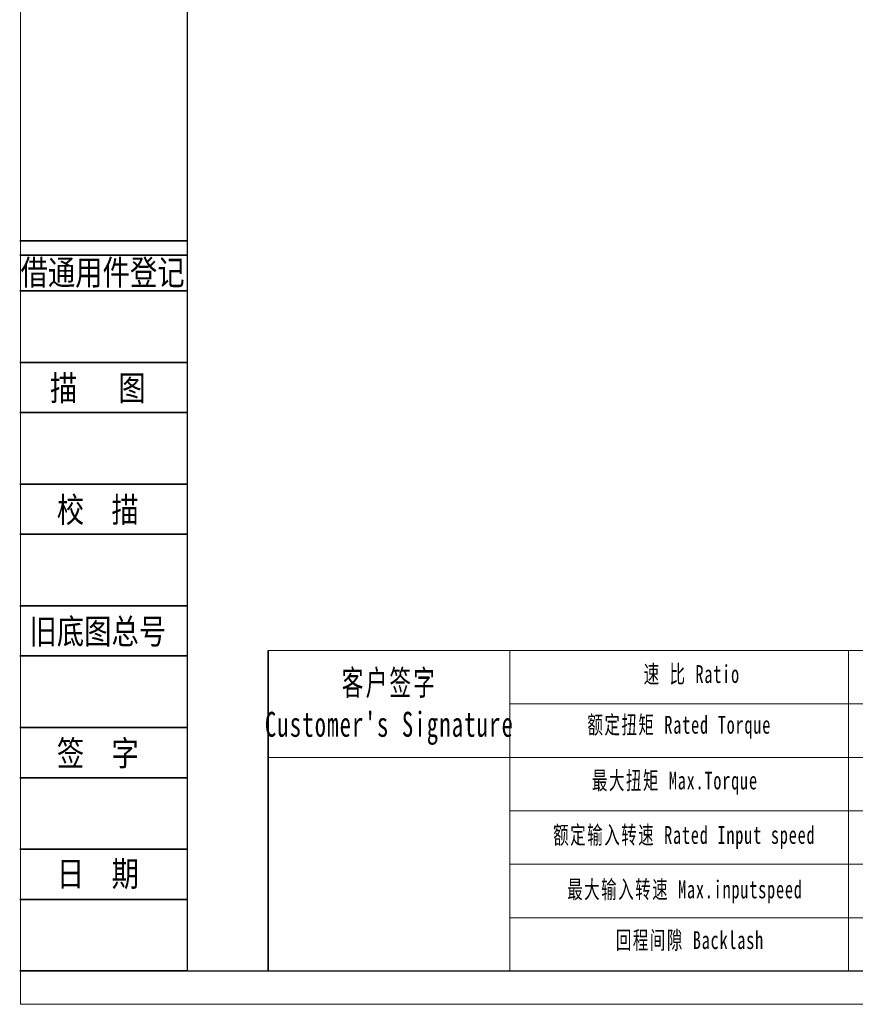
# Model space of a CAD drawing. Header units: millimetres. Extents: x 6818 to 7394, y -836 to -429.
# Tile 1 of 7: x 6818 to 6989, y -836 to -634. Entities that reach past the tile are written whole.
import ezdxf
from ezdxf.enums import TextEntityAlignment as Align

# ---------------------------------------------------------------- set-up
doc = ezdxf.new("R2010")
doc.units = ezdxf.units.MM
doc.layers.get('0').update_dxf_attribs({"lineweight": 18})
for name, color, linetype, lineweight in [('2细线层', 4, 'Continuous', 35), ('6文字层', 3, 'Continuous', 35), ('7标注层', 4, 'Continuous', 35), ('SLD-0', 7, 'Continuous', 18), ('图框_外框线', 7, 'Continuous', 18)]:
    doc.layers.add(name, color=color, linetype=linetype, lineweight=lineweight)
doc.styles.add('宋体', font='txt', dxfattribs={"width": 0.8})
doc.styles.add('标准', font='txt', dxfattribs={"width": 0.667})

msp = doc.modelspace()

# ---------------------------------------------------------------- linework, layer by layer
for p, q in [((6918.33722, -763.545728), (6918.33722, -829.42135)), ((6987.870721, -763.545728), (6987.870721, -829.42135))]:
    msp.add_line(p, q)
at = {"layer": '2细线层'}
for p, q in [((6817.60255, -679.371352), (6852.040272, -679.371352)), ((6817.60255, -682.313288), (6852.040272, -682.313288)), ((6817.60255, -689.668128), (6852.040272, -689.668128)), ((6817.60255, -704.377808), (6852.040272, -704.377808)), ((6817.60255, -714.674584), (6852.040272, -714.674584)), ((6817.60255, -729.384264), (6852.040272, -729.384264)), ((6817.60255, -739.68104), (6852.040272, -739.68104)), ((6817.60255, -754.39072), (6852.040272, -754.39072)), ((6817.60255, -764.687495), (6852.040272, -764.687495)), ((6817.60255, -779.397175), (6852.040272, -779.397175)), ((6817.60255, -789.693951), (6852.040272, -789.693951)), ((6817.60255, -804.403631), (6852.040272, -804.403631)), ((6817.60255, -814.700407), (6852.040272, -814.700407)), ((6817.60255, -829.410087), (6852.040272, -829.410087))]:
    msp.add_line(p, q, dxfattribs=at)
at = {"layer": '7标注层', "color": 0}
msp.add_line((6868.644354, -763.545728), (6868.644354, -829.410087), dxfattribs=at)
at = {"layer": '图框_外框线'}
for p, q in [((6868.644354, -763.545728), (7387.1862, -763.545728)), ((6918.33722, -774.535222), (7209.76839, -774.535222)), ((6868.644354, -785.524716), (7387.1862, -785.524716)), ((6918.33722, -796.51421), (7387.1862, -796.51421)), ((6918.33722, -807.503704), (7387.1862, -807.503704)), ((6918.33722, -818.493198), (7387.1862, -818.493198))]:
    msp.add_line(p, q, dxfattribs=at)
at = {"layer": '图框_外框线', "color": 3}
msp.add_lwpolyline([(6817.736046, -836.270932), (7394.047045, -836.270932), (7394.047045, -428.736726), (6817.736046, -428.736726)], close=True, dxfattribs=at)
at = {"layer": '图框_外框线', "color": 3, "lineweight": 25}
msp.add_lwpolyline([(6852.040272, -829.410087), (7387.1862, -829.410087), (7387.1862, -435.597571), (6852.040272, -435.597571)], close=True, dxfattribs=at)

# ---------------------------------------------------------------- texts
at = {"layer": '6文字层', "color": 3, "style": '宋体', "width": 0.8}
for s, p in [('借通用件登记', (6834.634665, -685.79568)), ('描   图', (6833.653173, -709.526196)), ('校  描', (6833.653173, -734.532652)), ('旧底图总号', (6833.653173, -759.539108)), ('签  字', (6833.653173, -784.545563)), ('日  期', (6833.662344, -809.405208))]:
    msp.add_text(s, height=5.148388, dxfattribs=at).set_placement(p, align=Align.MIDDLE)
at = {"layer": 'SLD-0', "color": 1, "attachment_point": 2, "style": '标准'}
for s, insert, char_height, width in [("\\T1.1;客户签字\\PCustomer's Signature", (6893.576441, -767.611925), 5.1284305, 63.79820419), ('\\T1.1;速 比 Ratio', (6955.709386, -766.567526), 3.66316464, 29.93139102), ('\\T1.1;额定扭矩 Rated Torque', (6953.134529, -776.988443), 3.66316464, 65.03848445), ('\\T1.1;最大扭矩 Max.Torque', (6952.23333, -788.438589), 3.66316464, 43.24002033), ('\\T1.1;额定输入转速 Rated Input speed', (6954.164472, -799.631433), 3.66316464, 57.48731424), ('\\T1.1;最大输入转速 Max.inputspeed ', (6954.293215, -810.82427), 3.66316464, 57.81941785), ('\\T1.1;回程间隙 Backlash', (6955.323158, -821.245186), 3.66316464, 46.88245153)]:
    msp.add_mtext(s, dxfattribs=dict(at, insert=insert, char_height=char_height, width=width))

doc.saveas('drawing.dxf')
